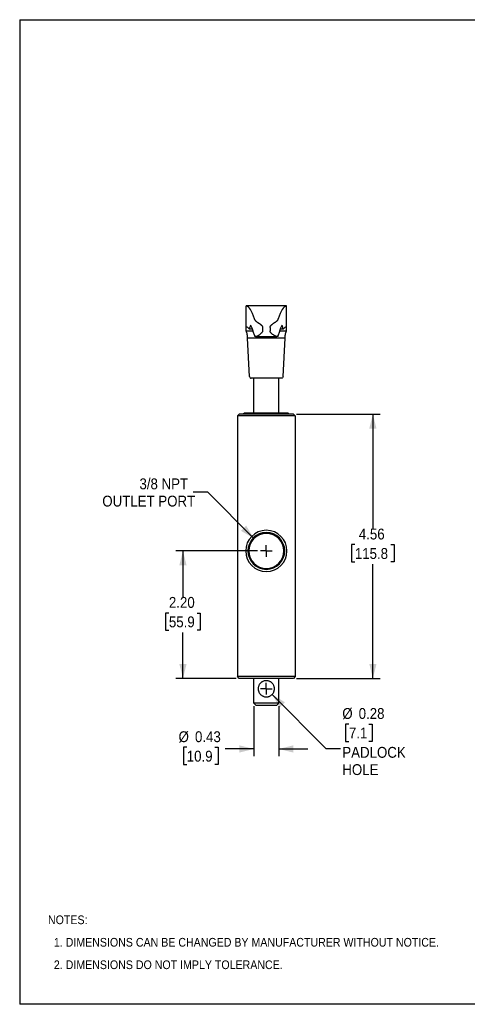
# Model space of a CAD drawing. Header units: inches. Extents: x 0 to 22, y 0 to 17.
# Tile 1 of 2: x 0 to 7.7, y 0 to 17. Entities that reach past the tile are written whole.
import ezdxf

# ---------------------------------------------------------------- set-up
doc = ezdxf.new("R2010")
doc.units = ezdxf.units.IN
doc.header["$MEASUREMENT"] = 0
doc.linetypes.add('CENTERX2', pattern=[0.8, 0.5, -0.1, 0.1, -0.1])
doc.layers.add('CENTER', color=40, linetype='CENTERX2')
doc.layers.add('DIMENSIONS', color=140, linetype='Continuous', lineweight=25)
doc.layers.add('TEXT', color=140, linetype='Continuous', lineweight=25)
doc.styles.add('SLDTEXTSTYLE0', font='GOTHIC.TTF', dxfattribs={"width": 0.913})
doc.dimstyles.new('SLDDIMSTYLE1', dxfattribs={"dimtxt": 0.1875, "dimasz": 0.25, "dimexe": 0, "dimexo": 0.0625, "dimgap": 0.046875, "dimtad": 0, "dimtih": 1, "dimtoh": 1, "dimrnd": 1e-09, "dimzin": 4, "dimdsep": 46, "dimtxsty": 'SLDTEXTSTYLE0', "dimsah": 1, "dimcen": 0.09, "dimadec": 0, "dimazin": 1, "dimtfac": 1, "dimtofl": 0, "dimtmove": 0, "dimatfit": 3, "dimfxl": 0, "dimfrac": 2, "dimtolj": 1, "dimtzin": 12, "dimarcsym": 0})
doc.dimstyles.new('SLDDIMSTYLE3', dxfattribs={"dimtxt": 0.1875, "dimasz": 0.25, "dimexe": 0, "dimexo": 0.0625, "dimgap": 0.046875, "dimtad": 0, "dimtih": 1, "dimtoh": 1, "dimrnd": 1e-09, "dimzin": 12, "dimdsep": 46, "dimtxsty": 'SLDTEXTSTYLE0', "dimsah": 1, "dimcen": 0.09, "dimadec": 0, "dimazin": 3, "dimtfac": 1, "dimtofl": 0, "dimtmove": 0, "dimatfit": 3, "dimfxl": 0, "dimfrac": 2, "dimtolj": 1, "dimtzin": 12, "dimarcsym": 0})
doc.dimstyles.new('SLDDIMSTYLE5', dxfattribs={"dimtxt": 0.1875, "dimasz": 0.25, "dimexe": 0, "dimexo": 0.0625, "dimgap": 0.046875, "dimtad": 0, "dimtih": 1, "dimtoh": 1, "dimrnd": 1e-09, "dimzin": 12, "dimdsep": 46, "dimtxsty": 'SLDTEXTSTYLE0', "dimsah": 1, "dimcen": 0, "dimadec": 0, "dimazin": 3, "dimtfac": 1, "dimtofl": 0, "dimtmove": 0, "dimatfit": 3, "dimfxl": 0, "dimfrac": 2, "dimtolj": 1, "dimtzin": 12, "dimarcsym": 0})
doc.dimstyles.new('SLDDIMSTYLE7', dxfattribs={"dimtxt": 0.1875, "dimasz": 0.25, "dimexe": 0, "dimexo": 0.0625, "dimgap": 0.046875, "dimtad": 0, "dimtih": 1, "dimtoh": 1, "dimrnd": 1e-09, "dimdsep": 46, "dimtxsty": 'SLDTEXTSTYLE0', "dimsah": 1, "dimcen": 0.09, "dimadec": 0, "dimazin": 2, "dimtfac": 1, "dimtmove": 0, "dimatfit": 0, "dimfxl": 0, "dimfrac": 2, "dimtolj": 1, "dimtzin": 12, "dimarcsym": 0})
doc.dimstyles.new('SLDDIMSTYLE8', dxfattribs={"dimtxt": 0.1875, "dimasz": 0.25, "dimexe": 0, "dimexo": 0.0625, "dimgap": 0.046875, "dimtad": 0, "dimtih": 1, "dimtoh": 1, "dimrnd": 1e-09, "dimdsep": 46, "dimtxsty": 'SLDTEXTSTYLE0', "dimsah": 1, "dimcen": 0, "dimadec": 0, "dimazin": 2, "dimtfac": 1, "dimtofl": 0, "dimtmove": 0, "dimatfit": 3, "dimfxl": 0, "dimfrac": 2, "dimtolj": 1, "dimtzin": 12, "dimarcsym": 0})

# ---------------------------------------------------------------- blocks, each defined once
blk = doc.blocks.new('SW_NOTE_0')
at = {"layer": 'TEXT', "color": 0, "char_height": 0.15, "attachment_point": 1, "style": 'SLDTEXTSTYLE0'}
for s, insert in [('NOTES:', (0, 0.192)), ('  1. DIMENSIONS CAN BE CHANGED BY MANUFACTURER WITHOUT NOTICE.', (0, -0.196)), ('  2. DIMENSIONS DO NOT IMPLY TOLERANCE.', (0, -0.584))]:
    blk.add_mtext(s, dxfattribs=dict(at, insert=insert))
blk = doc.blocks.new('_D_14')
at = {"layer": 'DIMENSIONS'}
for p, q in [((4.775, 10.188), (6.218, 10.188)), ((6.093, 10.188), (6.093, 8.216)), ((5.782, 7.936), (5.725, 7.936)), ((5.725, 7.936), (5.725, 7.638)), ((6.405, 7.936), (6.462, 7.936)), ((6.462, 7.936), (6.462, 7.638)), ((5.725, 7.638), (5.782, 7.638)), ((6.093, 5.628), (6.093, 7.6)), ((6.462, 7.638), (6.405, 7.638)), ((4.775, 5.628), (6.218, 5.628))]:
    blk.add_line(p, q, dxfattribs=at)
for points in [[(6.093, 10.188), (6.031, 9.938), (6.156, 9.938)], [(6.093, 5.628), (6.156, 5.878), (6.031, 5.878)]]:
    blk.add_solid(points, dxfattribs=at)
at = {"layer": 'DIMENSIONS', "char_height": 0.1875, "attachment_point": 1, "style": 'SLDTEXTSTYLE0'}
for s, insert in [('4.56', (5.851, 8.213)), ('115.8', (5.782, 7.877))]:
    blk.add_mtext(s, dxfattribs=dict(at, insert=insert))
blk = doc.blocks.new('_D_15')
at = {"layer": 'DIMENSIONS'}
for p, q in [((4.04, 5.148), (4.04, 4.284)), ((4.47, 5.148), (4.47, 4.284)), ((2.882, 4.437), (2.825, 4.437)), ((2.825, 4.437), (2.825, 4.139)), ((3.367, 4.437), (3.424, 4.437)), ((3.424, 4.437), (3.424, 4.139)), ((4.04, 4.409), (3.547, 4.409)), ((4.47, 4.409), (4.97, 4.409)), ((2.825, 4.139), (2.882, 4.139)), ((3.424, 4.139), (3.367, 4.139))]:
    blk.add_line(p, q, dxfattribs=at)
for points in [[(4.04, 4.409), (3.79, 4.471), (3.79, 4.346)], [(4.47, 4.409), (4.72, 4.346), (4.72, 4.471)]]:
    blk.add_solid(points, dxfattribs=at)
at = {"layer": 'DIMENSIONS', "char_height": 0.1875, "attachment_point": 1, "style": 'SLDTEXTSTYLE0'}
for s, insert in [('%%c', (2.741, 4.714)), ('0.43', (3.024, 4.714)), ('10.9', (2.882, 4.378))]:
    blk.add_mtext(s, dxfattribs=dict(at, insert=insert))
blk = doc.blocks.new('_D_16')
at = {"layer": 'DIMENSIONS'}
for p, q in [((4.105, 7.828), (2.692, 7.828)), ((2.817, 7.828), (2.817, 7.036)), ((2.574, 6.756), (2.517, 6.756)), ((2.517, 6.756), (2.517, 6.458)), ((3.059, 6.756), (3.116, 6.756)), ((3.116, 6.756), (3.116, 6.458)), ((2.517, 6.458), (2.574, 6.458)), ((2.817, 5.628), (2.817, 6.42)), ((3.116, 6.458), (3.059, 6.458)), ((3.735, 5.628), (2.692, 5.628))]:
    blk.add_line(p, q, dxfattribs=at)
for points in [[(2.817, 7.828), (2.754, 7.578), (2.879, 7.578)], [(2.817, 5.628), (2.879, 5.878), (2.754, 5.878)]]:
    blk.add_solid(points, dxfattribs=at)
at = {"layer": 'DIMENSIONS', "char_height": 0.1875, "attachment_point": 1, "style": 'SLDTEXTSTYLE0'}
for s, insert in [('2.20', (2.574, 7.033)), ('55.9', (2.574, 6.697))]:
    blk.add_mtext(s, dxfattribs=dict(at, insert=insert))
blk = doc.blocks.new('_D_17')
at = {"layer": 'DIMENSIONS'}
for p, q in [((4.354, 5.349), (5.284, 4.418)), ((5.68, 4.837), (5.623, 4.837)), ((5.623, 4.837), (5.623, 4.54)), ((6.026, 4.837), (6.083, 4.837)), ((6.083, 4.837), (6.083, 4.54)), ((5.623, 4.54), (5.68, 4.54)), ((6.083, 4.54), (6.026, 4.54)), ((5.284, 4.418), (5.534, 4.418))]:
    blk.add_line(p, q, dxfattribs=at)
blk.add_solid([(4.354, 5.349), (4.486, 5.128), (4.575, 5.216)], dxfattribs=at)
at = {"layer": 'DIMENSIONS', "char_height": 0.1875, "attachment_point": 1, "style": 'SLDTEXTSTYLE0'}
for s, insert in [('%%c', (5.566, 5.115)), ('0.28', (5.848, 5.115)), ('7.1', (5.68, 4.779)), ('PADLOCK', (5.566, 4.444)), ('HOLE', (5.566, 4.146))]:
    blk.add_mtext(s, dxfattribs=dict(at, insert=insert))
blk = doc.blocks.new('_D_18')
at = {"layer": 'DIMENSIONS'}
for p, q in [((3.243, 8.84), (2.993, 8.84)), ((4.041, 8.042), (3.243, 8.84))]:
    blk.add_line(p, q, dxfattribs=at)
blk.add_solid([(4.041, 8.042), (3.908, 8.263), (3.82, 8.174)], dxfattribs=at)
at = {"layer": 'DIMENSIONS', "char_height": 0.1875, "attachment_point": 1, "style": 'SLDTEXTSTYLE0'}
for s, insert in [('3/8 NPT', (2.066, 9.08)), ('OUTLET PORT', (1.425, 8.782))]:
    blk.add_mtext(s, dxfattribs=dict(at, insert=insert))
blk = doc.blocks.new('SW_CENTERMARKSYMBOL_4')
at = {"layer": 'CENTER', "color": 0}
for q in [(-0.1, 0), (0, 0.1), (0, -0.1), (0.1, 0)]:
    blk.add_line((0, 0), q, dxfattribs=at)
blk = doc.blocks.new('SW_CENTERMARKSYMBOL_5')
at = {"layer": 'CENTER', "color": 0}
for q in [(-0.1, 0), (0, 0.1), (0, -0.1), (0.1, 0)]:
    blk.add_line((0, 0), q, dxfattribs=at)

msp = doc.modelspace()

# ---------------------------------------------------------------- linework, layer by layer
at = {"color": 7, "linetype": 'Continuous'}
for p, q in [((0, 17), (0, 0)), ((0, 17), (22, 17)), ((22, 0), (0, 0))]:
    msp.add_line(p, q, dxfattribs=at)
for p, q in [((4.605, 12.058), (3.905, 12.058)), ((3.905, 11.625), (3.905, 12.058)), ((4.605, 11.625), (4.605, 12.058)), ((4.026, 11.625), (3.905, 11.625)), ((4.016, 11.654), (3.962, 11.654)), ((4.191, 11.686), (4.191, 11.628)), ((4.319, 11.686), (4.319, 11.628)), ((4.605, 11.625), (4.483, 11.625)), ((4.548, 11.654), (4.493, 11.654)), ((4.58, 11.502), (3.93, 11.502)), ((3.965, 10.837), (3.93, 11.502)), ((4.071, 11.528), (4.438, 11.528)), ((4.545, 10.837), (4.58, 11.502)), ((4.514, 10.808), (3.996, 10.808)), ((4.04, 10.208), (4.04, 10.808)), ((4.47, 10.208), (4.47, 10.808)), ((3.878, 10.208), (3.858, 10.188)), ((4.631, 10.208), (3.878, 10.208)), ((4.631, 10.208), (4.651, 10.188)), ((3.755, 10.158), (3.785, 10.188)), ((4.755, 10.158), (3.755, 10.158)), ((3.755, 10.158), (3.755, 5.658)), ((4.725, 10.188), (3.785, 10.188)), ((4.725, 10.188), (4.755, 10.158)), ((4.755, 10.158), (4.755, 5.658)), ((4.755, 5.658), (3.755, 5.658)), ((3.785, 5.628), (3.755, 5.658)), ((4.725, 5.628), (3.785, 5.628)), ((4.04, 5.198), (4.04, 5.628)), ((4.47, 5.198), (4.47, 5.628)), ((4.755, 5.658), (4.725, 5.628)), ((4.47, 5.198), (4.04, 5.198)), ((4.08, 5.158), (4.04, 5.198)), ((4.43, 5.158), (4.08, 5.158)), ((4.43, 5.158), (4.47, 5.198))]:
    msp.add_line(p, q)
for radius, start, end in [(0.356, 0, 180), (0.318, 0, 180), (0.302, 0, 180), (0.356, 180, 0), (0.318, 180, 0), (0.302, 180, 0)]:
    msp.add_arc((4.255, 7.828), radius, start, end)
for centre, major_axis, start_param, end_param in [((3.901, 9.798), (0, 2.26), 5.83374, 6.260235), ((4.609, 9.798), (0, 2.26), 0.022951, 0.449445), ((3.984, 11.509), (0, 0.21), 5.968174, 7.093276), ((4.525, 11.509), (0, 0.21), 5.473095, 6.598196), ((3.901, 9.798), (0, 1.9), 6.068069, 6.255885), ((3.901, 9.798), (0, 2.01), 5.772811, 5.968174), ((4.609, 9.798), (0, 2.01), 0.315011, 0.510374), ((4.609, 9.798), (0, 1.9), 0.0273, 0.215116)]:
    msp.add_ellipse(centre, major_axis=major_axis, ratio=0.149838, start_param=start_param, end_param=end_param)
for points, knots in [([(3.905, 12.058), (3.905, 12.058), (3.905, 12.058), (3.905, 12.058), (3.905, 12.058), (3.906, 12.058), (3.907, 12.058), (3.907, 12.058), (3.908, 12.057), (3.909, 12.057), (3.909, 12.057)], [0, 0, 0, 0, 0.135855, 0.271767, 0.407796, 0.543999, 0.680433, 0.817155, 0.954223, 1, 1, 1, 1]), ([(4.601, 12.057), (4.601, 12.057), (4.602, 12.058), (4.603, 12.058), (4.604, 12.058), (4.605, 12.058), (4.605, 12.058), (4.605, 12.058)], [0, 0, 0, 0, 0.1372, 0.274036, 0.546828, 0.818847, 1, 1, 1, 1]), ([(4.048, 11.834), (4.049, 11.832), (4.05, 11.829), (4.052, 11.823), (4.056, 11.816), (4.063, 11.808), (4.07, 11.799), (4.08, 11.791), (4.09, 11.783), (4.1, 11.777), (4.105, 11.774), (4.107, 11.773)], [0, 0, 0, 0, 0.068499, 0.136657, 0.272338, 0.407891, 0.544132, 0.681103, 0.817634, 0.954245, 1, 1, 1, 1]), ([(4.107, 11.773), (4.108, 11.772), (4.11, 11.771), (4.114, 11.769), (4.119, 11.765), (4.126, 11.761), (4.132, 11.757), (4.139, 11.752), (4.146, 11.747), (4.152, 11.741), (4.159, 11.736), (4.165, 11.73), (4.172, 11.723), (4.178, 11.716), (4.183, 11.709), (4.187, 11.702), (4.189, 11.696), (4.19, 11.692), (4.191, 11.689), (4.191, 11.687), (4.191, 11.686)], [0, 0, 0, 0, 0.034244, 0.068348, 0.136252, 0.203932, 0.271583, 0.339449, 0.407531, 0.475764, 0.544037, 0.612223, 0.680561, 0.749004, 0.817516, 0.885783, 0.919992, 0.954208, 0.97705, 1, 1, 1, 1]), ([(4.319, 11.686), (4.319, 11.687), (4.319, 11.689), (4.319, 11.692), (4.32, 11.695), (4.321, 11.698), (4.322, 11.701), (4.324, 11.705), (4.328, 11.712), (4.334, 11.719), (4.34, 11.725), (4.347, 11.732), (4.353, 11.737), (4.362, 11.745), (4.373, 11.754), (4.386, 11.763), (4.396, 11.769), (4.401, 11.772), (4.403, 11.773)], [0, 0, 0, 0, 0.023066, 0.045956, 0.068788, 0.091624, 0.114481, 0.137344, 0.205813, 0.274392, 0.342503, 0.410355, 0.478223, 0.54628, 0.682725, 0.818514, 0.954382, 1, 1, 1, 1]), ([(4.403, 11.773), (4.405, 11.774), (4.409, 11.777), (4.415, 11.78), (4.421, 11.784), (4.428, 11.79), (4.436, 11.796), (4.445, 11.805), (4.452, 11.813), (4.457, 11.822), (4.46, 11.829), (4.461, 11.833), (4.462, 11.834)], [0, 0, 0, 0, 0.068532, 0.136685, 0.204584, 0.272349, 0.407911, 0.544241, 0.681171, 0.817663, 0.954268, 1, 1, 1, 1]), ([(3.93, 11.502), (3.932, 11.523), (3.931, 11.545), (3.923, 11.586), (3.915, 11.606), (3.905, 11.625)], [0, 0, 0, 0, 0.5, 0.5, 1, 1, 1, 1]), ([(4.191, 11.628), (4.191, 11.627), (4.191, 11.625), (4.19, 11.621), (4.189, 11.618), (4.188, 11.615), (4.186, 11.61), (4.182, 11.604), (4.177, 11.597), (4.172, 11.591), (4.164, 11.583), (4.154, 11.574), (4.142, 11.564), (4.129, 11.555), (4.117, 11.547), (4.106, 11.54), (4.094, 11.534), (4.084, 11.53), (4.075, 11.528), (4.066, 11.528), (4.061, 11.53), (4.057, 11.533), (4.055, 11.536), (4.053, 11.539), (4.052, 11.54), (4.052, 11.541)], [0, 0, 0, 0, 0.013826, 0.027538, 0.041225, 0.054944, 0.068676, 0.102859, 0.137208, 0.171346, 0.205299, 0.273181, 0.341419, 0.409445, 0.477313, 0.545486, 0.613573, 0.68163, 0.749834, 0.817737, 0.88613, 0.920201, 0.954289, 0.977091, 1, 1, 1, 1]), ([(4.458, 11.541), (4.458, 11.54), (4.457, 11.539), (4.455, 11.536), (4.453, 11.534), (4.451, 11.532), (4.447, 11.529), (4.441, 11.528), (4.432, 11.529), (4.422, 11.531), (4.412, 11.536), (4.4, 11.542), (4.388, 11.549), (4.376, 11.558), (4.364, 11.567), (4.352, 11.577), (4.342, 11.587), (4.334, 11.595), (4.329, 11.601), (4.324, 11.609), (4.321, 11.616), (4.319, 11.622), (4.319, 11.626), (4.319, 11.628)], [0, 0, 0, 0, 0.022881, 0.045601, 0.068248, 0.102265, 0.136551, 0.204723, 0.273089, 0.341119, 0.409126, 0.477408, 0.545182, 0.612939, 0.681107, 0.749235, 0.81717, 0.851381, 0.885676, 0.919986, 0.954214, 0.977071, 1, 1, 1, 1]), ([(4.58, 11.502), (4.578, 11.523), (4.579, 11.545), (4.587, 11.586), (4.595, 11.606), (4.605, 11.625)], [0, 0, 0, 0, 0.5, 0.5, 1, 1, 1, 1]), ([(4.048, 11.552), (4.048, 11.551), (4.048, 11.55), (4.049, 11.549), (4.049, 11.548), (4.05, 11.546), (4.05, 11.545), (4.051, 11.543), (4.051, 11.542), (4.052, 11.542), (4.052, 11.541)], [0, 0, 0, 0, 0.136407, 0.272773, 0.409113, 0.545443, 0.681778, 0.818133, 0.954525, 1, 1, 1, 1]), ([(4.458, 11.541), (4.458, 11.542), (4.459, 11.543), (4.459, 11.544), (4.46, 11.546), (4.46, 11.547), (4.461, 11.549), (4.461, 11.55), (4.461, 11.551), (4.462, 11.552), (4.462, 11.552)], [0, 0, 0, 0, 0.136407, 0.272773, 0.409113, 0.545443, 0.681778, 0.818133, 0.954525, 1, 1, 1, 1]), ([(3.965, 10.837), (3.965, 10.83), (3.969, 10.822), (3.98, 10.811), (3.988, 10.808), (3.996, 10.808)], [0, 0, 0, 0, 0.5, 0.5, 1, 1, 1, 1]), ([(4.545, 10.837), (4.545, 10.83), (4.541, 10.822), (4.53, 10.811), (4.522, 10.808), (4.514, 10.808)], [0, 0, 0, 0, 0.5, 0.5, 1, 1, 1, 1]), ([(4.395, 5.448), (4.395, 5.45), (4.395, 5.453), (4.394, 5.458), (4.394, 5.463), (4.393, 5.47), (4.392, 5.478), (4.388, 5.492), (4.382, 5.507), (4.373, 5.524), (4.361, 5.54), (4.347, 5.554), (4.332, 5.565), (4.315, 5.575), (4.296, 5.582), (4.276, 5.587), (4.255, 5.588), (4.235, 5.587), (4.215, 5.583), (4.196, 5.575), (4.178, 5.566), (4.163, 5.554), (4.149, 5.54), (4.137, 5.525), (4.128, 5.508), (4.121, 5.489), (4.116, 5.469), (4.115, 5.455), (4.115, 5.448), (4.115, 5.448)], [0, 0, 0, 0, 0.011432, 0.022787, 0.034091, 0.045371, 0.067957, 0.090702, 0.136163, 0.181605, 0.227013, 0.272361, 0.317785, 0.362784, 0.408153, 0.453388, 0.498546, 0.544033, 0.589441, 0.63497, 0.680412, 0.725891, 0.771335, 0.816853, 0.861995, 0.907453, 0.952895, 0.998495, 1, 1, 1, 1]), ([(4.115, 5.448), (4.115, 5.446), (4.115, 5.441), (4.115, 5.435), (4.116, 5.427), (4.118, 5.418), (4.121, 5.405), (4.127, 5.389), (4.137, 5.372), (4.148, 5.356), (4.162, 5.343), (4.178, 5.331), (4.195, 5.321), (4.214, 5.314), (4.234, 5.309), (4.254, 5.307), (4.275, 5.309), (4.295, 5.313), (4.314, 5.321), (4.331, 5.33), (4.347, 5.342), (4.361, 5.356), (4.373, 5.371), (4.382, 5.389), (4.388, 5.404), (4.392, 5.417), (4.393, 5.427), (4.395, 5.438), (4.395, 5.445), (4.395, 5.448)], [0, 0, 0, 0, 0.014653, 0.029256, 0.043866, 0.066646, 0.089477, 0.135029, 0.180678, 0.226128, 0.271747, 0.31697, 0.362447, 0.407924, 0.453364, 0.498893, 0.544352, 0.589883, 0.635391, 0.680998, 0.726586, 0.772123, 0.817504, 0.863162, 0.908571, 0.931401, 0.954305, 0.977127, 1, 1, 1, 1])]:
    msp.add_open_spline(points, degree=3, knots=knots)

# ---------------------------------------------------------------- block references
at = {"layer": 'CENTER'}
for name, p in [('SW_CENTERMARKSYMBOL_4', (4.255, 7.828)), ('SW_CENTERMARKSYMBOL_5', (4.255, 5.448))]:
    msp.add_blockref(name, p, dxfattribs=at)
at = {"layer": 'TEXT'}
msp.add_blockref('SW_NOTE_0', (0.488, 1.342), dxfattribs=at)

# ---------------------------------------------------------------- dimensions: what is measured, and where the dimension line sits
at = {"layer": 'DIMENSIONS'}
for base, p1, p2, dimstyle, picture, middle in [((6.093, 10.188), (4.725, 5.628), (4.725, 10.188), 'SLDDIMSTYLE3', '_D_14', (6.093, 7.908)), ((2.817, 7.828), (3.785, 5.628), (4.155, 7.828), 'SLDDIMSTYLE1', '_D_16', (2.817, 6.728))]:
    dim = msp.add_linear_dim(base=base, p1=p1, p2=p2, angle=90, dimstyle=dimstyle, dxfattribs=at)
    dim.commit()
    dim.dimension.update_dxf_attribs({"geometry": picture, "text_midpoint": middle, "dimtype": 160})
dim = msp.add_radius_dim(center=(4.255, 7.828), mpoint=(4.041, 8.042), text='3/8 NPT\\POUTLET PORT', dimstyle='SLDDIMSTYLE5', dxfattribs=at)
dim.commit()
dim.dimension.update_dxf_attribs({"geometry": '_D_18', "text_midpoint": (2.193, 8.84), "dimtype": 164})
dim = msp.add_diameter_dim_2p(p1=(4.156, 5.547), p2=(4.354, 5.349), text='<>\\PPADLOCK\\PHOLE', dimstyle='SLDDIMSTYLE8', dxfattribs=at)
dim.commit()
dim.dimension.update_dxf_attribs({"geometry": '_D_17', "text_midpoint": (6.167, 4.512), "dimtype": 163})
dim = msp.add_linear_dim(base=(4.04, 4.409), p1=(4.47, 5.198), p2=(4.04, 5.198), text='%%c<>', dimstyle='SLDDIMSTYLE7', dxfattribs=at)
dim.commit()
dim.dimension.update_dxf_attribs({"geometry": '_D_15', "text_midpoint": (3.125, 4.409), "dimtype": 160})

doc.saveas('drawing.dxf')
